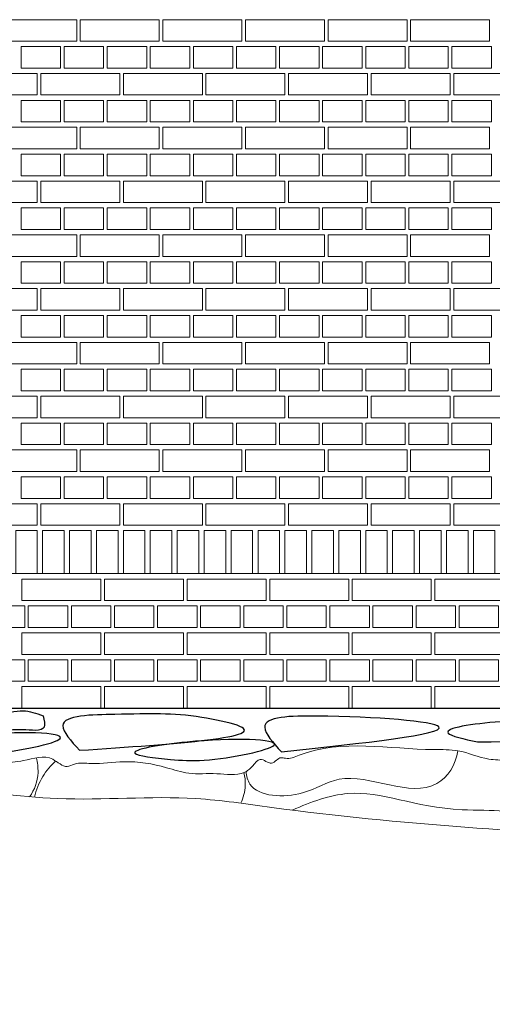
# Model space of a CAD drawing. Header units: millimetres. Extents: x -37887 to 94344, y -69777 to 116976.
# Tile 84 of 205: x 36788 to 38105, y -867 to 1879. Entities that reach past the tile are written whole.
import ezdxf

# ---------------------------------------------------------------- set-up
doc = ezdxf.new("R2010")
doc.units = ezdxf.units.MM
doc.layers.add('01_inwentaryzacja', color=8, linetype='Continuous', lineweight=9)
doc.layers.add('02_odbudowa', color=7, linetype='Continuous', lineweight=30)

msp = doc.modelspace()

# ---------------------------------------------------------------- linework, layer by layer
at = {"layer": '01_inwentaryzacja'}
for p, q in [((34463.1, 334.4), (40051.2, 334.4)), ((34379, -40.6), (40135.3, -40.6))]:
    msp.add_line(p, q, dxfattribs=at)
for points in [[(36947.2, 1879.4), (36947.2, 1819.4), (36727.2, 1819.4), (36727.2, 1879.4), (36947.2, 1879.4)], [(37177.2, 1879.4), (37177.2, 1819.4), (36957.2, 1819.4), (36957.2, 1879.4), (37177.2, 1879.4)], [(37407.2, 1879.4), (37407.2, 1819.4), (37187.2, 1819.4), (37187.2, 1879.4), (37407.2, 1879.4)], [(37637.2, 1879.4), (37637.2, 1819.4), (37417.2, 1819.4), (37417.2, 1879.4), (37637.2, 1879.4)], [(37867.2, 1879.4), (37867.2, 1819.4), (37647.2, 1819.4), (37647.2, 1879.4), (37867.2, 1879.4)], [(38097.2, 1879.4), (38097.2, 1819.4), (37877.2, 1819.4), (37877.2, 1879.4), (38097.2, 1879.4)], [(36902.2, 1804.4), (36902.2, 1744.4), (36792.2, 1744.4), (36792.2, 1804.4), (36902.2, 1804.4)], [(37022.2, 1804.4), (37022.2, 1744.4), (36912.2, 1744.4), (36912.2, 1804.4), (37022.2, 1804.4)], [(37142.2, 1804.4), (37142.2, 1744.4), (37032.2, 1744.4), (37032.2, 1804.4), (37142.2, 1804.4)], [(37262.2, 1804.4), (37262.2, 1744.4), (37152.2, 1744.4), (37152.2, 1804.4), (37262.2, 1804.4)], [(37382.2, 1804.4), (37382.2, 1744.4), (37272.2, 1744.4), (37272.2, 1804.4), (37382.2, 1804.4)], [(37502.2, 1804.4), (37502.2, 1744.4), (37392.2, 1744.4), (37392.2, 1804.4), (37502.2, 1804.4)], [(37622.2, 1804.4), (37622.2, 1744.4), (37512.2, 1744.4), (37512.2, 1804.4), (37622.2, 1804.4)], [(37742.2, 1804.4), (37742.2, 1744.4), (37632.2, 1744.4), (37632.2, 1804.4), (37742.2, 1804.4)], [(37862.2, 1804.4), (37862.2, 1744.4), (37752.2, 1744.4), (37752.2, 1804.4), (37862.2, 1804.4)], [(37982.2, 1804.4), (37982.2, 1744.4), (37872.2, 1744.4), (37872.2, 1804.4), (37982.2, 1804.4)], [(38102.2, 1804.4), (38102.2, 1744.4), (37992.2, 1744.4), (37992.2, 1804.4), (38102.2, 1804.4)], [(36837.2, 1729.4), (36837.2, 1669.4), (36617.2, 1669.4), (36617.2, 1729.4), (36837.2, 1729.4)], [(37067.2, 1729.4), (37067.2, 1669.4), (36847.2, 1669.4), (36847.2, 1729.4), (37067.2, 1729.4)], [(37297.2, 1729.4), (37297.2, 1669.4), (37077.2, 1669.4), (37077.2, 1729.4), (37297.2, 1729.4)], [(37527.2, 1729.4), (37527.2, 1669.4), (37307.2, 1669.4), (37307.2, 1729.4), (37527.2, 1729.4)], [(37757.2, 1729.4), (37757.2, 1669.4), (37537.2, 1669.4), (37537.2, 1729.4), (37757.2, 1729.4)], [(37987.2, 1729.4), (37987.2, 1669.4), (37767.2, 1669.4), (37767.2, 1729.4), (37987.2, 1729.4)], [(38217.2, 1729.4), (38217.2, 1669.4), (37997.2, 1669.4), (37997.2, 1729.4), (38217.2, 1729.4)], [(36902.2, 1654.4), (36902.2, 1594.4), (36792.2, 1594.4), (36792.2, 1654.4), (36902.2, 1654.4)], [(37022.2, 1654.4), (37022.2, 1594.4), (36912.2, 1594.4), (36912.2, 1654.4), (37022.2, 1654.4)], [(37142.2, 1654.4), (37142.2, 1594.4), (37032.2, 1594.4), (37032.2, 1654.4), (37142.2, 1654.4)], [(37262.2, 1654.4), (37262.2, 1594.4), (37152.2, 1594.4), (37152.2, 1654.4), (37262.2, 1654.4)], [(37382.2, 1654.4), (37382.2, 1594.4), (37272.2, 1594.4), (37272.2, 1654.4), (37382.2, 1654.4)], [(37502.2, 1654.4), (37502.2, 1594.4), (37392.2, 1594.4), (37392.2, 1654.4), (37502.2, 1654.4)], [(37622.2, 1654.4), (37622.2, 1594.4), (37512.2, 1594.4), (37512.2, 1654.4), (37622.2, 1654.4)], [(37742.2, 1654.4), (37742.2, 1594.4), (37632.2, 1594.4), (37632.2, 1654.4), (37742.2, 1654.4)], [(37862.2, 1654.4), (37862.2, 1594.4), (37752.2, 1594.4), (37752.2, 1654.4), (37862.2, 1654.4)], [(37982.2, 1654.4), (37982.2, 1594.4), (37872.2, 1594.4), (37872.2, 1654.4), (37982.2, 1654.4)], [(38102.2, 1654.4), (38102.2, 1594.4), (37992.2, 1594.4), (37992.2, 1654.4), (38102.2, 1654.4)], [(36947.2, 1579.4), (36947.2, 1519.4), (36727.2, 1519.4), (36727.2, 1579.4), (36947.2, 1579.4)], [(37177.2, 1579.4), (37177.2, 1519.4), (36957.2, 1519.4), (36957.2, 1579.4), (37177.2, 1579.4)], [(37407.2, 1579.4), (37407.2, 1519.4), (37187.2, 1519.4), (37187.2, 1579.4), (37407.2, 1579.4)], [(37637.2, 1579.4), (37637.2, 1519.4), (37417.2, 1519.4), (37417.2, 1579.4), (37637.2, 1579.4)], [(37867.2, 1579.4), (37867.2, 1519.4), (37647.2, 1519.4), (37647.2, 1579.4), (37867.2, 1579.4)], [(38097.2, 1579.4), (38097.2, 1519.4), (37877.2, 1519.4), (37877.2, 1579.4), (38097.2, 1579.4)], [(36902.2, 1504.4), (36902.2, 1444.4), (36792.2, 1444.4), (36792.2, 1504.4), (36902.2, 1504.4)], [(37022.2, 1504.4), (37022.2, 1444.4), (36912.2, 1444.4), (36912.2, 1504.4), (37022.2, 1504.4)], [(37142.2, 1504.4), (37142.2, 1444.4), (37032.2, 1444.4), (37032.2, 1504.4), (37142.2, 1504.4)], [(37262.2, 1504.4), (37262.2, 1444.4), (37152.2, 1444.4), (37152.2, 1504.4), (37262.2, 1504.4)], [(37382.2, 1504.4), (37382.2, 1444.4), (37272.2, 1444.4), (37272.2, 1504.4), (37382.2, 1504.4)], [(37502.2, 1504.4), (37502.2, 1444.4), (37392.2, 1444.4), (37392.2, 1504.4), (37502.2, 1504.4)], [(37622.2, 1504.4), (37622.2, 1444.4), (37512.2, 1444.4), (37512.2, 1504.4), (37622.2, 1504.4)], [(37742.2, 1504.4), (37742.2, 1444.4), (37632.2, 1444.4), (37632.2, 1504.4), (37742.2, 1504.4)], [(37862.2, 1504.4), (37862.2, 1444.4), (37752.2, 1444.4), (37752.2, 1504.4), (37862.2, 1504.4)], [(37982.2, 1504.4), (37982.2, 1444.4), (37872.2, 1444.4), (37872.2, 1504.4), (37982.2, 1504.4)], [(38102.2, 1504.4), (38102.2, 1444.4), (37992.2, 1444.4), (37992.2, 1504.4), (38102.2, 1504.4)], [(36837.2, 1429.4), (36837.2, 1369.4), (36617.2, 1369.4), (36617.2, 1429.4), (36837.2, 1429.4)], [(37067.2, 1429.4), (37067.2, 1369.4), (36847.2, 1369.4), (36847.2, 1429.4), (37067.2, 1429.4)], [(37297.2, 1429.4), (37297.2, 1369.4), (37077.2, 1369.4), (37077.2, 1429.4), (37297.2, 1429.4)], [(37527.2, 1429.4), (37527.2, 1369.4), (37307.2, 1369.4), (37307.2, 1429.4), (37527.2, 1429.4)], [(37757.2, 1429.4), (37757.2, 1369.4), (37537.2, 1369.4), (37537.2, 1429.4), (37757.2, 1429.4)], [(37987.2, 1429.4), (37987.2, 1369.4), (37767.2, 1369.4), (37767.2, 1429.4), (37987.2, 1429.4)], [(38217.2, 1429.4), (38217.2, 1369.4), (37997.2, 1369.4), (37997.2, 1429.4), (38217.2, 1429.4)], [(36902.2, 1354.4), (36902.2, 1294.4), (36792.2, 1294.4), (36792.2, 1354.4), (36902.2, 1354.4)], [(37022.2, 1354.4), (37022.2, 1294.4), (36912.2, 1294.4), (36912.2, 1354.4), (37022.2, 1354.4)], [(37142.2, 1354.4), (37142.2, 1294.4), (37032.2, 1294.4), (37032.2, 1354.4), (37142.2, 1354.4)], [(37262.2, 1354.4), (37262.2, 1294.4), (37152.2, 1294.4), (37152.2, 1354.4), (37262.2, 1354.4)], [(37382.2, 1354.4), (37382.2, 1294.4), (37272.2, 1294.4), (37272.2, 1354.4), (37382.2, 1354.4)], [(37502.2, 1354.4), (37502.2, 1294.4), (37392.2, 1294.4), (37392.2, 1354.4), (37502.2, 1354.4)], [(37622.2, 1354.4), (37622.2, 1294.4), (37512.2, 1294.4), (37512.2, 1354.4), (37622.2, 1354.4)], [(37742.2, 1354.4), (37742.2, 1294.4), (37632.2, 1294.4), (37632.2, 1354.4), (37742.2, 1354.4)], [(37862.2, 1354.4), (37862.2, 1294.4), (37752.2, 1294.4), (37752.2, 1354.4), (37862.2, 1354.4)], [(37982.2, 1354.4), (37982.2, 1294.4), (37872.2, 1294.4), (37872.2, 1354.4), (37982.2, 1354.4)], [(38102.2, 1354.4), (38102.2, 1294.4), (37992.2, 1294.4), (37992.2, 1354.4), (38102.2, 1354.4)], [(36947.2, 1279.4), (36947.2, 1219.4), (36727.2, 1219.4), (36727.2, 1279.4), (36947.2, 1279.4)], [(37177.2, 1279.4), (37177.2, 1219.4), (36957.2, 1219.4), (36957.2, 1279.4), (37177.2, 1279.4)], [(37407.2, 1279.4), (37407.2, 1219.4), (37187.2, 1219.4), (37187.2, 1279.4), (37407.2, 1279.4)], [(37637.2, 1279.4), (37637.2, 1219.4), (37417.2, 1219.4), (37417.2, 1279.4), (37637.2, 1279.4)], [(37867.2, 1279.4), (37867.2, 1219.4), (37647.2, 1219.4), (37647.2, 1279.4), (37867.2, 1279.4)], [(38097.2, 1279.4), (38097.2, 1219.4), (37877.2, 1219.4), (37877.2, 1279.4), (38097.2, 1279.4)], [(36902.2, 1204.4), (36902.2, 1144.4), (36792.2, 1144.4), (36792.2, 1204.4), (36902.2, 1204.4)], [(37022.2, 1204.4), (37022.2, 1144.4), (36912.2, 1144.4), (36912.2, 1204.4), (37022.2, 1204.4)], [(37142.2, 1204.4), (37142.2, 1144.4), (37032.2, 1144.4), (37032.2, 1204.4), (37142.2, 1204.4)], [(37262.2, 1204.4), (37262.2, 1144.4), (37152.2, 1144.4), (37152.2, 1204.4), (37262.2, 1204.4)], [(37382.2, 1204.4), (37382.2, 1144.4), (37272.2, 1144.4), (37272.2, 1204.4), (37382.2, 1204.4)], [(37502.2, 1204.4), (37502.2, 1144.4), (37392.2, 1144.4), (37392.2, 1204.4), (37502.2, 1204.4)], [(37622.2, 1204.4), (37622.2, 1144.4), (37512.2, 1144.4), (37512.2, 1204.4), (37622.2, 1204.4)], [(37742.2, 1204.4), (37742.2, 1144.4), (37632.2, 1144.4), (37632.2, 1204.4), (37742.2, 1204.4)], [(37862.2, 1204.4), (37862.2, 1144.4), (37752.2, 1144.4), (37752.2, 1204.4), (37862.2, 1204.4)], [(37982.2, 1204.4), (37982.2, 1144.4), (37872.2, 1144.4), (37872.2, 1204.4), (37982.2, 1204.4)], [(38102.2, 1204.4), (38102.2, 1144.4), (37992.2, 1144.4), (37992.2, 1204.4), (38102.2, 1204.4)], [(36837.2, 1129.4), (36837.2, 1069.4), (36617.2, 1069.4), (36617.2, 1129.4), (36837.2, 1129.4)], [(37067.2, 1129.4), (37067.2, 1069.4), (36847.2, 1069.4), (36847.2, 1129.4), (37067.2, 1129.4)], [(37297.2, 1129.4), (37297.2, 1069.4), (37077.2, 1069.4), (37077.2, 1129.4), (37297.2, 1129.4)], [(37527.2, 1129.4), (37527.2, 1069.4), (37307.2, 1069.4), (37307.2, 1129.4), (37527.2, 1129.4)], [(37757.2, 1129.4), (37757.2, 1069.4), (37537.2, 1069.4), (37537.2, 1129.4), (37757.2, 1129.4)], [(37987.2, 1129.4), (37987.2, 1069.4), (37767.2, 1069.4), (37767.2, 1129.4), (37987.2, 1129.4)], [(38217.2, 1129.4), (38217.2, 1069.4), (37997.2, 1069.4), (37997.2, 1129.4), (38217.2, 1129.4)], [(36902.2, 1054.4), (36902.2, 994.4), (36792.2, 994.4), (36792.2, 1054.4), (36902.2, 1054.4)], [(37022.2, 1054.4), (37022.2, 994.4), (36912.2, 994.4), (36912.2, 1054.4), (37022.2, 1054.4)], [(37142.2, 1054.4), (37142.2, 994.4), (37032.2, 994.4), (37032.2, 1054.4), (37142.2, 1054.4)], [(37262.2, 1054.4), (37262.2, 994.4), (37152.2, 994.4), (37152.2, 1054.4), (37262.2, 1054.4)], [(37382.2, 1054.4), (37382.2, 994.4), (37272.2, 994.4), (37272.2, 1054.4), (37382.2, 1054.4)], [(37502.2, 1054.4), (37502.2, 994.4), (37392.2, 994.4), (37392.2, 1054.4), (37502.2, 1054.4)], [(37622.2, 1054.4), (37622.2, 994.4), (37512.2, 994.4), (37512.2, 1054.4), (37622.2, 1054.4)], [(37742.2, 1054.4), (37742.2, 994.4), (37632.2, 994.4), (37632.2, 1054.4), (37742.2, 1054.4)], [(37862.2, 1054.4), (37862.2, 994.4), (37752.2, 994.4), (37752.2, 1054.4), (37862.2, 1054.4)], [(37982.2, 1054.4), (37982.2, 994.4), (37872.2, 994.4), (37872.2, 1054.4), (37982.2, 1054.4)], [(38102.2, 1054.4), (38102.2, 994.4), (37992.2, 994.4), (37992.2, 1054.4), (38102.2, 1054.4)], [(36947.2, 979.4), (36947.2, 919.4), (36727.2, 919.4), (36727.2, 979.4), (36947.2, 979.4)], [(37177.2, 979.4), (37177.2, 919.4), (36957.2, 919.4), (36957.2, 979.4), (37177.2, 979.4)], [(37407.2, 979.4), (37407.2, 919.4), (37187.2, 919.4), (37187.2, 979.4), (37407.2, 979.4)], [(37637.2, 979.4), (37637.2, 919.4), (37417.2, 919.4), (37417.2, 979.4), (37637.2, 979.4)], [(37867.2, 979.4), (37867.2, 919.4), (37647.2, 919.4), (37647.2, 979.4), (37867.2, 979.4)], [(38097.2, 979.4), (38097.2, 919.4), (37877.2, 919.4), (37877.2, 979.4), (38097.2, 979.4)], [(36902.2, 904.4), (36902.2, 844.4), (36792.2, 844.4), (36792.2, 904.4), (36902.2, 904.4)], [(37022.2, 904.4), (37022.2, 844.4), (36912.2, 844.4), (36912.2, 904.4), (37022.2, 904.4)], [(37142.2, 904.4), (37142.2, 844.4), (37032.2, 844.4), (37032.2, 904.4), (37142.2, 904.4)], [(37262.2, 904.4), (37262.2, 844.4), (37152.2, 844.4), (37152.2, 904.4), (37262.2, 904.4)], [(37382.2, 904.4), (37382.2, 844.4), (37272.2, 844.4), (37272.2, 904.4), (37382.2, 904.4)], [(37502.2, 904.4), (37502.2, 844.4), (37392.2, 844.4), (37392.2, 904.4), (37502.2, 904.4)], [(37622.2, 904.4), (37622.2, 844.4), (37512.2, 844.4), (37512.2, 904.4), (37622.2, 904.4)], [(37742.2, 904.4), (37742.2, 844.4), (37632.2, 844.4), (37632.2, 904.4), (37742.2, 904.4)], [(37862.2, 904.4), (37862.2, 844.4), (37752.2, 844.4), (37752.2, 904.4), (37862.2, 904.4)], [(37982.2, 904.4), (37982.2, 844.4), (37872.2, 844.4), (37872.2, 904.4), (37982.2, 904.4)], [(38102.2, 904.4), (38102.2, 844.4), (37992.2, 844.4), (37992.2, 904.4), (38102.2, 904.4)], [(36837.2, 829.4), (36837.2, 769.4), (36617.2, 769.4), (36617.2, 829.4), (36837.2, 829.4)], [(37067.2, 829.4), (37067.2, 769.4), (36847.2, 769.4), (36847.2, 829.4), (37067.2, 829.4)], [(37297.2, 829.4), (37297.2, 769.4), (37077.2, 769.4), (37077.2, 829.4), (37297.2, 829.4)], [(37527.2, 829.4), (37527.2, 769.4), (37307.2, 769.4), (37307.2, 829.4), (37527.2, 829.4)], [(37757.2, 829.4), (37757.2, 769.4), (37537.2, 769.4), (37537.2, 829.4), (37757.2, 829.4)], [(37987.2, 829.4), (37987.2, 769.4), (37767.2, 769.4), (37767.2, 829.4), (37987.2, 829.4)], [(38217.2, 829.4), (38217.2, 769.4), (37997.2, 769.4), (37997.2, 829.4), (38217.2, 829.4)], [(36902.2, 754.4), (36902.2, 694.4), (36792.2, 694.4), (36792.2, 754.4), (36902.2, 754.4)], [(37022.2, 754.4), (37022.2, 694.4), (36912.2, 694.4), (36912.2, 754.4), (37022.2, 754.4)], [(37142.2, 754.4), (37142.2, 694.4), (37032.2, 694.4), (37032.2, 754.4), (37142.2, 754.4)], [(37262.2, 754.4), (37262.2, 694.4), (37152.2, 694.4), (37152.2, 754.4), (37262.2, 754.4)], [(37382.2, 754.4), (37382.2, 694.4), (37272.2, 694.4), (37272.2, 754.4), (37382.2, 754.4)], [(37502.2, 754.4), (37502.2, 694.4), (37392.2, 694.4), (37392.2, 754.4), (37502.2, 754.4)], [(37622.2, 754.4), (37622.2, 694.4), (37512.2, 694.4), (37512.2, 754.4), (37622.2, 754.4)], [(37742.2, 754.4), (37742.2, 694.4), (37632.2, 694.4), (37632.2, 754.4), (37742.2, 754.4)], [(37862.2, 754.4), (37862.2, 694.4), (37752.2, 694.4), (37752.2, 754.4), (37862.2, 754.4)], [(37982.2, 754.4), (37982.2, 694.4), (37872.2, 694.4), (37872.2, 754.4), (37982.2, 754.4)], [(38102.2, 754.4), (38102.2, 694.4), (37992.2, 694.4), (37992.2, 754.4), (38102.2, 754.4)], [(36947.2, 679.4), (36947.2, 619.4), (36727.2, 619.4), (36727.2, 679.4), (36947.2, 679.4)], [(37177.2, 679.4), (37177.2, 619.4), (36957.2, 619.4), (36957.2, 679.4), (37177.2, 679.4)], [(37407.2, 679.4), (37407.2, 619.4), (37187.2, 619.4), (37187.2, 679.4), (37407.2, 679.4)], [(37637.2, 679.4), (37637.2, 619.4), (37417.2, 619.4), (37417.2, 679.4), (37637.2, 679.4)], [(37867.2, 679.4), (37867.2, 619.4), (37647.2, 619.4), (37647.2, 679.4), (37867.2, 679.4)], [(38097.2, 679.4), (38097.2, 619.4), (37877.2, 619.4), (37877.2, 679.4), (38097.2, 679.4)], [(36902.2, 604.4), (36902.2, 544.4), (36792.2, 544.4), (36792.2, 604.4), (36902.2, 604.4)], [(37022.2, 604.4), (37022.2, 544.4), (36912.2, 544.4), (36912.2, 604.4), (37022.2, 604.4)], [(37142.2, 604.4), (37142.2, 544.4), (37032.2, 544.4), (37032.2, 604.4), (37142.2, 604.4)], [(37262.2, 604.4), (37262.2, 544.4), (37152.2, 544.4), (37152.2, 604.4), (37262.2, 604.4)], [(37382.2, 604.4), (37382.2, 544.4), (37272.2, 544.4), (37272.2, 604.4), (37382.2, 604.4)], [(37502.2, 604.4), (37502.2, 544.4), (37392.2, 544.4), (37392.2, 604.4), (37502.2, 604.4)], [(37622.2, 604.4), (37622.2, 544.4), (37512.2, 544.4), (37512.2, 604.4), (37622.2, 604.4)], [(37742.2, 604.4), (37742.2, 544.4), (37632.2, 544.4), (37632.2, 604.4), (37742.2, 604.4)], [(37862.2, 604.4), (37862.2, 544.4), (37752.2, 544.4), (37752.2, 604.4), (37862.2, 604.4)], [(37982.2, 604.4), (37982.2, 544.4), (37872.2, 544.4), (37872.2, 604.4), (37982.2, 604.4)], [(38102.2, 604.4), (38102.2, 544.4), (37992.2, 544.4), (37992.2, 604.4), (38102.2, 604.4)], [(36837.2, 529.4), (36837.2, 469.4), (36617.2, 469.4), (36617.2, 529.4), (36837.2, 529.4)], [(37067.2, 529.4), (37067.2, 469.4), (36847.2, 469.4), (36847.2, 529.4), (37067.2, 529.4)], [(37297.2, 529.4), (37297.2, 469.4), (37077.2, 469.4), (37077.2, 529.4), (37297.2, 529.4)], [(37527.2, 529.4), (37527.2, 469.4), (37307.2, 469.4), (37307.2, 529.4), (37527.2, 529.4)], [(37757.2, 529.4), (37757.2, 469.4), (37537.2, 469.4), (37537.2, 529.4), (37757.2, 529.4)], [(37987.2, 529.4), (37987.2, 469.4), (37767.2, 469.4), (37767.2, 529.4), (37987.2, 529.4)], [(38217.2, 529.4), (38217.2, 469.4), (37997.2, 469.4), (37997.2, 529.4), (38217.2, 529.4)], [(36777.2, 334.4), (36777.2, 454.4), (36837.2, 454.4), (36837.2, 334.4), (36777.2, 334.4)], [(36852.2, 334.4), (36852.2, 454.4), (36912.2, 454.4), (36912.2, 334.4), (36852.2, 334.4)], [(36927.2, 334.4), (36927.2, 454.4), (36987.2, 454.4), (36987.2, 334.4), (36927.2, 334.4)], [(37002.2, 334.4), (37002.2, 454.4), (37062.2, 454.4), (37062.2, 334.4), (37002.2, 334.4)], [(37077.2, 334.4), (37077.2, 454.4), (37137.2, 454.4), (37137.2, 334.4), (37077.2, 334.4)], [(37152.2, 334.4), (37152.2, 454.4), (37212.2, 454.4), (37212.2, 334.4), (37152.2, 334.4)], [(37227.2, 334.4), (37227.2, 454.4), (37287.2, 454.4), (37287.2, 334.4), (37227.2, 334.4)], [(37302.2, 334.4), (37302.2, 454.4), (37362.2, 454.4), (37362.2, 334.4), (37302.2, 334.4)], [(37377.2, 334.4), (37377.2, 454.4), (37437.2, 454.4), (37437.2, 334.4), (37377.2, 334.4)], [(37452.2, 334.4), (37452.2, 454.4), (37512.2, 454.4), (37512.2, 334.4), (37452.2, 334.4)], [(37527.2, 334.4), (37527.2, 454.4), (37587.2, 454.4), (37587.2, 334.4), (37527.2, 334.4)], [(37602.2, 334.4), (37602.2, 454.4), (37662.2, 454.4), (37662.2, 334.4), (37602.2, 334.4)], [(37677.2, 334.4), (37677.2, 454.4), (37737.2, 454.4), (37737.2, 334.4), (37677.2, 334.4)], [(37752.2, 334.4), (37752.2, 454.4), (37812.2, 454.4), (37812.2, 334.4), (37752.2, 334.4)], [(37827.2, 334.4), (37827.2, 454.4), (37887.2, 454.4), (37887.2, 334.4), (37827.2, 334.4)], [(37902.2, 334.4), (37902.2, 454.4), (37962.2, 454.4), (37962.2, 334.4), (37902.2, 334.4)], [(37977.2, 334.4), (37977.2, 454.4), (38037.2, 454.4), (38037.2, 334.4), (37977.2, 334.4)], [(38052.2, 334.4), (38052.2, 454.4), (38112.2, 454.4), (38112.2, 334.4), (38052.2, 334.4)], [(37014.7, 319.4), (37014.7, 259.4), (36794.7, 259.4), (36794.7, 319.4), (37014.7, 319.4)], [(37244.7, 319.4), (37244.7, 259.4), (37024.7, 259.4), (37024.7, 319.4), (37244.7, 319.4)], [(37474.7, 319.4), (37474.7, 259.4), (37254.7, 259.4), (37254.7, 319.4), (37474.7, 319.4)], [(37704.7, 319.4), (37704.7, 259.4), (37484.7, 259.4), (37484.7, 319.4), (37704.7, 319.4)], [(37934.7, 319.4), (37934.7, 259.4), (37714.7, 259.4), (37714.7, 319.4), (37934.7, 319.4)], [(38164.7, 319.4), (38164.7, 259.4), (37944.7, 259.4), (37944.7, 319.4), (38164.7, 319.4)], [(36802.4, 244.4), (36802.4, 184.4), (36692.4, 184.4), (36692.4, 244.4), (36802.4, 244.4)], [(36922.4, 244.4), (36922.4, 184.4), (36812.4, 184.4), (36812.4, 244.4), (36922.4, 244.4)], [(37042.4, 244.4), (37042.4, 184.4), (36932.4, 184.4), (36932.4, 244.4), (37042.4, 244.4)], [(37162.4, 244.4), (37162.4, 184.4), (37052.4, 184.4), (37052.4, 244.4), (37162.4, 244.4)], [(37282.4, 244.4), (37282.4, 184.4), (37172.4, 184.4), (37172.4, 244.4), (37282.4, 244.4)], [(37402.4, 244.4), (37402.4, 184.4), (37292.4, 184.4), (37292.4, 244.4), (37402.4, 244.4)], [(37522.4, 244.4), (37522.4, 184.4), (37412.4, 184.4), (37412.4, 244.4), (37522.4, 244.4)], [(37642.4, 244.4), (37642.4, 184.4), (37532.4, 184.4), (37532.4, 244.4), (37642.4, 244.4)], [(37762.4, 244.4), (37762.4, 184.4), (37652.4, 184.4), (37652.4, 244.4), (37762.4, 244.4)], [(37882.4, 244.4), (37882.4, 184.4), (37772.4, 184.4), (37772.4, 244.4), (37882.4, 244.4)], [(38002.4, 244.4), (38002.4, 184.4), (37892.4, 184.4), (37892.4, 244.4), (38002.4, 244.4)], [(38122.4, 244.4), (38122.4, 184.4), (38012.4, 184.4), (38012.4, 244.4), (38122.4, 244.4)], [(37014.7, 169.4), (37014.7, 109.4), (36794.7, 109.4), (36794.7, 169.4), (37014.7, 169.4)], [(37244.7, 169.4), (37244.7, 109.4), (37024.7, 109.4), (37024.7, 169.4), (37244.7, 169.4)], [(37474.7, 169.4), (37474.7, 109.4), (37254.7, 109.4), (37254.7, 169.4), (37474.7, 169.4)], [(37704.7, 169.4), (37704.7, 109.4), (37484.7, 109.4), (37484.7, 169.4), (37704.7, 169.4)], [(37934.7, 169.4), (37934.7, 109.4), (37714.7, 109.4), (37714.7, 169.4), (37934.7, 169.4)], [(38164.7, 169.4), (38164.7, 109.4), (37944.7, 109.4), (37944.7, 169.4), (38164.7, 169.4)], [(36802.4, 94.4), (36802.4, 34.4), (36692.4, 34.4), (36692.4, 94.4), (36802.4, 94.4)], [(36922.4, 94.4), (36922.4, 34.4), (36812.4, 34.4), (36812.4, 94.4), (36922.4, 94.4)], [(37042.4, 94.4), (37042.4, 34.4), (36932.4, 34.4), (36932.4, 94.4), (37042.4, 94.4)], [(37162.4, 94.4), (37162.4, 34.4), (37052.4, 34.4), (37052.4, 94.4), (37162.4, 94.4)], [(37282.4, 94.4), (37282.4, 34.4), (37172.4, 34.4), (37172.4, 94.4), (37282.4, 94.4)], [(37402.4, 94.4), (37402.4, 34.4), (37292.4, 34.4), (37292.4, 94.4), (37402.4, 94.4)], [(37522.4, 94.4), (37522.4, 34.4), (37412.4, 34.4), (37412.4, 94.4), (37522.4, 94.4)], [(37642.4, 94.4), (37642.4, 34.4), (37532.4, 34.4), (37532.4, 94.4), (37642.4, 94.4)], [(37762.4, 94.4), (37762.4, 34.4), (37652.4, 34.4), (37652.4, 94.4), (37762.4, 94.4)], [(37882.4, 94.4), (37882.4, 34.4), (37772.4, 34.4), (37772.4, 94.4), (37882.4, 94.4)], [(38002.4, 94.4), (38002.4, 34.4), (37892.4, 34.4), (37892.4, 94.4), (38002.4, 94.4)], [(38122.4, 94.4), (38122.4, 34.4), (38012.4, 34.4), (38012.4, 94.4), (38122.4, 94.4)], [(37014.7, 19.4), (37014.7, -40.6), (36794.7, -40.6), (36794.7, 19.4), (37014.7, 19.4)], [(37244.7, 19.4), (37244.7, -40.6), (37024.7, -40.6), (37024.7, 19.4), (37244.7, 19.4)], [(37474.7, 19.4), (37474.7, -40.6), (37254.7, -40.6), (37254.7, 19.4), (37474.7, 19.4)], [(37704.7, 19.4), (37704.7, -40.6), (37484.7, -40.6), (37484.7, 19.4), (37704.7, 19.4)], [(37934.7, 19.4), (37934.7, -40.6), (37714.7, -40.6), (37714.7, 19.4), (37934.7, 19.4)], [(38164.7, 19.4), (38164.7, -40.6), (37944.7, -40.6), (37944.7, 19.4), (38164.7, 19.4)]]:
    msp.add_lwpolyline(points, dxfattribs=at)
for points, knots in [([(40135.3, -527.4), (40122, -535.3), (40095.9, -550.7), (40050.5, -541.6), (40013.2, -536.1), (39967, -521.5), (39978.3, -460.2), (39898, -449.3), (39938.8, -378.6), (39884.6, -359.1), (39871.1, -321.5), (39822.6, -308), (39771.4, -329), (39716.7, -331.5), (39675, -319.5), (39639.5, -317), (39626.4, -272.4), (39576.8, -273.5), (39532.9, -285.5), (39475.8, -281.6), (39456.6, -321.6), (39423.7, -362.1), (39406.8, -304.3), (39353, -322.1), (39309.2, -305.4), (39271, -279.8), (39231.3, -249.3), (39225.5, -170.8), (39141.1, -181.7), (39104.9, -215.3), (39073, -240.9), (39069.5, -273.7), (39056.9, -313.3), (39011.8, -311.7), (38979.2, -305), (38963, -287.2), (38937.8, -291), (38911.4, -289.8), (38875.2, -288.2), (38854.9, -235.6), (38786.6, -244), (38742.8, -204.6), (38702.4, -182.8), (38662.3, -200.3), (38631.1, -179.3), (38582.1, -174.1), (38581.1, -217.7), (38543.6, -233.5), (38510, -193.3), (38487.6, -241.3), (38443, -257), (38412.5, -218.3), (38386.5, -186.6), (38341.7, -171.1), (38298.4, -177.8), (38251.7, -161.7), (38207, -192.4), (38151.3, -185), (38081.6, -185.6), (38017.3, -154.8), (37838.6, -160.4), (37674.5, -122.5), (37537.7, -184.4), (37510.1, -174.9), (37491.1, -206.2), (37458, -172.9), (37437, -204.4), (37402.6, -232.4), (37335.3, -219.4), (37263.6, -227.7), (37179.7, -199.7), (37088, -183.6), (37002.7, -199.5), (36948.6, -190.5), (36912.9, -211.1), (36871.4, -164.8), (36804.6, -189.3), (36740, -193.2), (36681, -197.1), (36629.1, -179), (36580.4, -187.8), (36523.2, -165.5), (36446.1, -194.4), (36365.5, -179.5), (36293.9, -156.3), (36208.1, -165.5), (36106.5, -169), (35990.7, -158), (35890.8, -198.7), (35793.1, -202), (35712.3, -193.6), (35639.7, -184.1), (35566.7, -210.7), (35488.1, -181.5), (35418.2, -196.9), (35350.9, -179.3), (35295.3, -169.9), (35161.3, -186.2), (34992.5, -172.4), (34836.6, -213.9), (34771.5, -219.8), (34726.4, -223)], [0, 0, 0, 0, 44.93307, 87.839686, 131.402239, 164.508318, 214.421684, 269.68735, 327.238824, 365.775065, 411.256725, 437.270124, 505.705658, 573.187096, 595.13834, 638.852534, 663.949093, 717.51757, 755.928745, 810.845351, 864.533734, 888.982651, 930.907567, 968.787557, 1033.437121, 1066.743482, 1107.461358, 1180.80221, 1251.109717, 1298.430221, 1336.437666, 1365.235716, 1395.744732, 1449.095915, 1473.940504, 1497.158204, 1513.694107, 1545.732295, 1580.823156, 1608.917689, 1694.949928, 1740.431298, 1786.579885, 1821.726528, 1856.830675, 1898.285233, 1933.088599, 1959.852008, 1999.884591, 2040.886096, 2075.990243, 2125.397966, 2167.552352, 2201.096994, 2260.835747, 2297.623314, 2340.086475, 2409.753447, 2459.569392, 2548.787682, 2615.115661, 2991.608992, 3030.721123, 3042.471646, 3072.970264, 3106.078207, 3134.365079, 3163.940523, 3240.455302, 3318.577464, 3382.290043, 3501.794694, 3593.601864, 3640.300474, 3661.38112, 3706.095191, 3787.833657, 3849.861842, 3904.864522, 3962.40781, 4010.743553, 4048.345018, 4140.558927, 4241.240557, 4289.342952, 4364.664783, 4495.101237, 4597.07565, 4707.351271, 4811.212369, 4886.735507, 4952.01784, 5028.147797, 5109.236916, 5191.167906, 5235.427207, 5316.292659, 5358.218623, 5639.280451, 5818.242732, 5836.160646, 5836.160646, 5836.160646, 5836.160646]), ([(37419.2, -217.5), (37419.9, -230.6), (37435.4, -288), (37574.3, -293.7), (37718.3, -194.8), (37919.9, -320.9), (38004.1, -199.2), (38008.3, -159.4)], [242.287334, 242.287334, 242.287334, 242.287334, 281.813646, 430.539842, 538.834625, 811.791626, 919.522026, 919.522026, 919.522026, 919.522026]), ([(36816.1, -287.6), (36829.7, -268.7), (36843.3, -232.6), (36838, -192.4), (36834.5, -179.1)], [859.876996, 859.876996, 859.876996, 859.876996, 927.185536, 963.299502, 963.299502, 963.299502, 963.299502]), ([(36888.5, -188.1), (36874.9, -200.4), (36850.2, -228.7), (36834.1, -268.9), (36829.9, -288.7)], [100.242073, 100.242073, 100.242073, 100.242073, 155.033847, 210.096334, 210.096334, 210.096334, 210.096334]), ([(34193.4, -210.2), (34421.9, -217.5), (34864.2, -231.5), (35415.1, -207.5), (35973.3, -291.3), (36434.9, -229.4), (36911.3, -309.6), (37222.6, -277.6), (37777.6, -363.2), (38532.2, -399.2), (39341.2, -484.6), (39934.7, -724.8), (40374.4, -795), (40698.3, -846.1), (40829.2, -866.7)], [0, 0, 0, 0, 685.899836, 1327.954719, 1648.091235, 2372.964613, 2703.724155, 3088.943477, 3301.646628, 4383.612014, 5363.619708, 5711.415882, 6295.774131, 6693.030723, 6693.030723, 6693.030723, 6693.030723]), ([(37404, -305.8), (37411.4, -290.7), (37419.1, -262.6), (37415.7, -232.2), (37413.1, -220.6)], [879.772597, 879.772597, 879.772597, 879.772597, 927.185536, 958.387639, 958.387639, 958.387639, 958.387639]), ([(37547.5, -325.2), (37600.5, -301.7), (37753.4, -247.4), (37932.9, -343.5), (38206.3, -317.7), (38199.9, -377.4), (38197.9, -385.1)], [90.33961, 90.33961, 90.33961, 90.33961, 256.590581, 579.020198, 762.047037, 786.819376, 786.819376, 786.819376, 786.819376])]:
    msp.add_open_spline(points, degree=3, knots=knots, dxfattribs=at)
at = {"layer": '02_odbudowa'}
msp.add_lwpolyline([(34379, -40.6), (40135.3, -40.6)], dxfattribs=at)
for points in [[(36853.6, -61.8), (36798, -48), (36721.9, -56.6), (36641.2, -59.2), (36671.6, -89.6), (36796.1, -100.9), (36856.3, -93.6), (36853.6, -61.8)], [(36955, -158.2), (36908.5, -89.5), (37053.6, -58.2), (37295.6, -66.6), (37393.9, -88.4), (36955, -158.2)], [(37517.3, -162.7), (37470.8, -94), (37615.9, -62.8), (37956.2, -93), (37517.3, -162.7)], [(38063.5, -135), (37981.8, -110.2), (38126.9, -78.9), (38467.2, -109.1), (38063.5, -135)], [(36613.1, -165.8), (36513.8, -148.1), (36658.9, -116.8), (36901, -125.2), (36706.4, -167.1), (36613.1, -165.8)], [(37208.8, -184.3), (37109.5, -166.6), (37254.6, -135.3), (37496.7, -143.7), (37302.1, -185.6), (37208.8, -184.3)]]:
    msp.add_spline(points, degree=3, dxfattribs=at)

doc.saveas('drawing.dxf')
